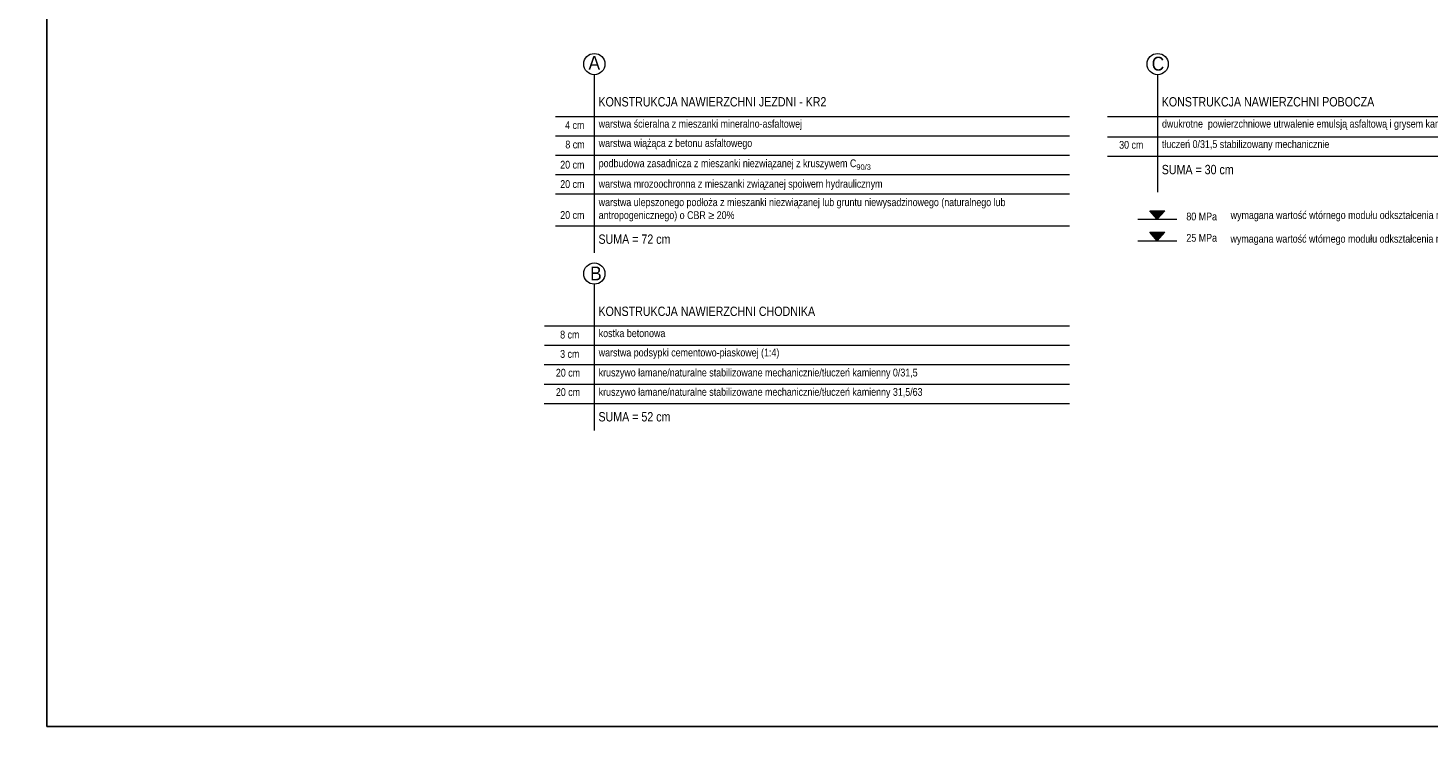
# Model space of a CAD drawing. Header units: metres. Extents: x 7331444 to 14836576, y 5479641 to 11132379.
# Tile 32 of 53: x 7418522 to 7418540, y 5566303 to 5566312. Entities that reach past the tile are written whole.
import ezdxf

# ---------------------------------------------------------------- set-up
doc = ezdxf.new("R2010")
doc.units = ezdxf.units.M
doc.layers.add('$2-Szczegóły', color=7, linetype='Continuous', lineweight=13)
doc.styles.add('opis_layout', font='arial.ttf', dxfattribs={"width": 0.9, "height": 5})
doc.styles.add('SIMPLEX TINY', font='micross.ttf', dxfattribs={"width": 0.75})

# ---------------------------------------------------------------- blocks, each defined once
blk = doc.blocks.new('hjb321hjb321b21h3')
h = blk.add_hatch(color=7)
h.dxf.hatch_style = 1
h.paths.add_polyline_path([(6568482, 5578258.8), (6568482.098, 5578258.91), (6568481.902, 5578258.91)])
at = {"flags": 128}
for points in [[(6568482, 5578258.8), (6568481.902, 5578258.91)], [(6568481.902, 5578258.91), (6568482.098, 5578258.91)], [(6568482, 5578258.8), (6568482.098, 5578258.91)], [(6568481.75, 5578258.8), (6568482.25, 5578258.8)]]:
    blk.add_lwpolyline(points, dxfattribs=at)

msp = doc.modelspace()

# ---------------------------------------------------------------- linework, layer by layer
at = {"layer": '$2-Szczegóły'}
for p, q in [((7418529.627, 5566311.853), (7418529.627, 5566309.558)), ((7418536.892, 5566311.853), (7418536.892, 5566310.816)), ((7418529.125, 5566311.316), (7418535.755, 5566311.316)), ((7418536.247, 5566311.316), (7418542.264, 5566311.316)), ((7418529.125, 5566311.066), (7418535.755, 5566311.066)), ((7418536.247, 5566311.053), (7418542.264, 5566311.053)), ((7418529.125, 5566310.816), (7418535.755, 5566310.816)), ((7418536.247, 5566310.803), (7418542.264, 5566310.803)), ((7418529.125, 5566310.566), (7418535.755, 5566310.566)), ((7418529.125, 5566310.316), (7418535.755, 5566310.316)), ((7418529.125, 5566309.906), (7418535.755, 5566309.906)), ((7418529.627, 5566309.152), (7418529.627, 5566307.267)), ((7418528.983, 5566308.615), (7418535.755, 5566308.615)), ((7418528.983, 5566308.365), (7418535.755, 5566308.365)), ((7418528.979, 5566308.115), (7418535.755, 5566308.115)), ((7418528.979, 5566307.865), (7418535.755, 5566307.865)), ((7418528.979, 5566307.615), (7418535.755, 5566307.615))]:
    msp.add_line(p, q, dxfattribs=at)
at = {"layer": '$2-Szczegóły', "flags": 128}
msp.add_lwpolyline([(7418536.892, 5566310.816), (7418536.892, 5566310.338)], dxfattribs=at)
at = {"layer": '$2-Szczegóły'}
for centre in [(7418529.628, 5566311.99), (7418536.893, 5566311.99), (7418529.628, 5566309.289)]:
    msp.add_circle(centre, 0.137, dxfattribs=at)
msp.add_lwpolyline([(7418522.568, 5566324.174), (7418555.956, 5566324.174), (7418555.956, 5566303.451), (7418522.568, 5566303.451)], close=True)
at = {"color": 6, "lineweight": 50}
msp.add_circle((7417939.891, 5566137.208), 86496.154, dxfattribs=at)

# ---------------------------------------------------------------- block references
at = {"layer": '$2-Szczegóły'}
for p in [(850054.889, -11948.811), (850054.889, -11949.087)]:
    msp.add_blockref('hjb321hjb321b21h3', p, dxfattribs=at)

# ---------------------------------------------------------------- texts
at = {"layer": '$2-Szczegóły', "char_height": 0.179, "width": 3.19504, "attachment_point": 1, "style": 'opis_layout'}
for s, insert in [('A', (7418529.552, 5566312.096)), ('C', (7418536.816, 5566312.085)), ('B', (7418529.573, 5566309.38))]:
    msp.add_mtext(s, dxfattribs=dict(at, insert=insert))
at = {"layer": '$2-Szczegóły', "attachment_point": 1, "style": 'SIMPLEX TINY'}
for s, width, heights, insert, char_height in [('{\\fArial Narrow|b0|i0|c238|p34;\\W1;\\C0;KONSTRUKCJA NAWIERZCHNI JEZDNI - KR2}', 10.24704, [0], (7418529.681, 5566311.564), 0.12), ('{\\fArial Narrow|b0|i0|c238|p34;\\W1;\\C0;KONSTRUKCJA NAWIERZCHNI POBOCZA}', 10.24704, [0], (7418536.946, 5566311.564), 0.12), ('{\\fArial Narrow|b0|i0|c238|p34;\\W1;\\C0;warstwa ścieralna z mieszanki mineralno-asfaltowej}', 10.24704, [0], (7418529.684, 5566311.271), 0.1), ('{\\fArial Narrow|b0|i0|c238|p34;\\W1;\\C0;dwukrotne  powierzchniowe utrwalenie emulsją asfaltową i grysem kamiennym}', 5.0818, [0], (7418536.949, 5566311.271), 0.1), ('{\\fArial Narrow|b0|i0|c238|p34;\\W1;\\C0;4 cm}', 10.24704, [0], (7418529.251, 5566311.253), 0.1), ('{\\fArial Narrow|b0|i0|c238|p34;\\W1;\\C0;8 cm}', 10.24704, [0], (7418529.254, 5566311.003), 0.1), ('{\\fArial Narrow|b0|i0|c238|p34;\\W1;\\C0;warstwa wiążąca z betonu asfaltowego}', 10.24704, [0], (7418529.684, 5566311.022), 0.1), ('{\\fArial Narrow|b0|i0|c238|p34;\\W1;\\C0;30 cm}', 10.24704, [0], (7418536.397, 5566310.999), 0.1), ('\\A1;{\\fArial Narrow|b0|i0|c238|p34;\\W1;\\C0;tłuczeń 0/31,5 stabilizowany mechanicznie}', 10.24704, [0], (7418536.949, 5566311.008), 0.1), ('{\\fArial Narrow|b0|i0|c238|p34;\\W1;\\C0;20 cm}', 10.24704, [0], (7418529.188, 5566310.743), 0.1), ('\\A1;{\\fArial Narrow|b0|i0|c238|p34;\\W1;\\C0;podbudowa zasadnicza z mieszanki niezwiązanej z kruszywem C\\H0.7x;\\S^ 90\\/3;}', 10.24704, [0], (7418529.684, 5566310.761), 0.1), ('{\\fArial Narrow|b0|i0|c238|p34;\\W1;\\C0;SUMA = 30 cm}', 10.24704, [0], (7418536.946, 5566310.69), 0.12), ('{\\fArial Narrow|b0|i0|c238|p34;\\W1;\\C0;20 cm}', 10.24704, [0], (7418529.188, 5566310.493), 0.1), ('\\A1;{\\fArial Narrow|b0|i0|c238|p34;\\W1;\\C0;warstwa mrozoochronna z mieszanki związanej spoiwem hydraulicznym}', 6.06164, [0.339], (7418529.684, 5566310.497), 0.1), ('\\A1;{\\fArial Narrow|b0|i0|c238|p34;\\W1;\\C0;warstwa ulepszonego podłoża z mieszanki niezwiązanej lub gruntu niewysadzinowego (naturalnego lub antropogenicznego) o CBR ≥ 20%}', 6.06164, [0.339], (7418529.684, 5566310.259), 0.1), ('{\\fArial Narrow|b0|i0|c238|p34;\\W1;\\C0;20 cm}', 10.24704, [0], (7418529.188, 5566310.094), 0.1), ('\\A1;{\\fArial Narrow|b0|i0|c238|p34;\\W1;\\C0; 80 MPa}', 10.24704, [0], (7418537.232, 5566310.075), 0.1), ('\\A1;\\pxt83;{\\fArial Narrow|b0|i0|c238|p34;\\W1;\\C0;wymagana wartość wtórnego modułu odkształcenia na dolnej warstwie konstrukcji nawierzchni  E\\H0.7x;\\S^ 2;\\A0;\\H1.30953x;\\W0.75;\\C256;≥ 80MPa}', 5.71653, [1.575], (7418537.835, 5566310.093), 0.1), ('{\\fArial Narrow|b0|i0|c238|p34;\\W1;\\C0;SUMA = 72 cm}', 10.24704, [0], (7418529.681, 5566309.793), 0.12), ('\\A1;{\\fArial Narrow|b0|i0|c238|p34;\\W1;\\C0; 25 MPa}', 10.24704, [0], (7418537.232, 5566309.8), 0.1), ('\\A1;\\pxt83;{\\fArial Narrow|b0|i0|c238|p34;\\W1;\\C0;wymagana wartość wtórnego modułu odkształcenia na gruncie rodzimym  E\\H0.7x;\\S^ 2;\\A0;\\H1.30953x;\\W0.75;\\C256;≥ 25MPa}', 5.41079, [0.681], (7418537.833, 5566309.788), 0.1), ('{\\fArial Narrow|b0|i0|c238|p34;\\W1;\\C0;KONSTRUKCJA NAWIERZCHNI CHODNIKA}', 10.24704, [0], (7418529.681, 5566308.863), 0.12), ('{\\fArial Narrow|b0|i0|c238|p34;\\W1;\\C0;kostka betonowa}', 10.24704, [0.102], (7418529.684, 5566308.57), 0.1), ('{\\fArial Narrow|b0|i0|c238|p34;\\W1;\\C0;8 cm}', 10.24704, [0], (7418529.187, 5566308.552), 0.1), ('{\\fArial Narrow|b0|i0|c238|p34;\\W1;\\C0;3 cm}', 10.24704, [0], (7418529.187, 5566308.303), 0.1), ('{\\fArial Narrow|b0|i0|c238|p34;\\W1;\\C0;warstwa podsypki cementowo-piaskowej (1:4)}', 10.24704, [0], (7418529.684, 5566308.321), 0.1), ('{\\fArial Narrow|b0|i0|c238|p34;\\W1;\\C0;20 cm}', 10.24704, [0], (7418529.132, 5566308.061), 0.1), ('\\A1;{\\fArial Narrow|b0|i0|c238|p34;\\W1;\\C0;kruszywo łamane/naturalne stabilizowane mechanicznie/tłuczeń kamienny 0/31,5}', 5.43913, [0.606], (7418529.684, 5566308.063), 0.1), ('{\\fArial Narrow|b0|i0|c238|p34;\\W1;\\C0;20 cm}', 10.24704, [0], (7418529.132, 5566307.811), 0.1), ('\\A1;{\\fArial Narrow|b0|i0|c238|p34;\\W1;\\C0;kruszywo łamane/naturalne stabilizowane mechanicznie/tłuczeń kamienny 31,5/63}', 5.43913, [0.606], (7418529.684, 5566307.813), 0.1), ('{\\fArial Narrow|b0|i0|c238|p34;\\W1;\\C0;SUMA = 52 cm}', 10.24704, [0], (7418529.681, 5566307.503), 0.12)]:
    msp.add_mtext_dynamic_manual_height_columns(s, width=width, gutter_width=1, heights=heights, dxfattribs=dict(at, insert=insert, char_height=char_height))

doc.saveas('drawing.dxf')
